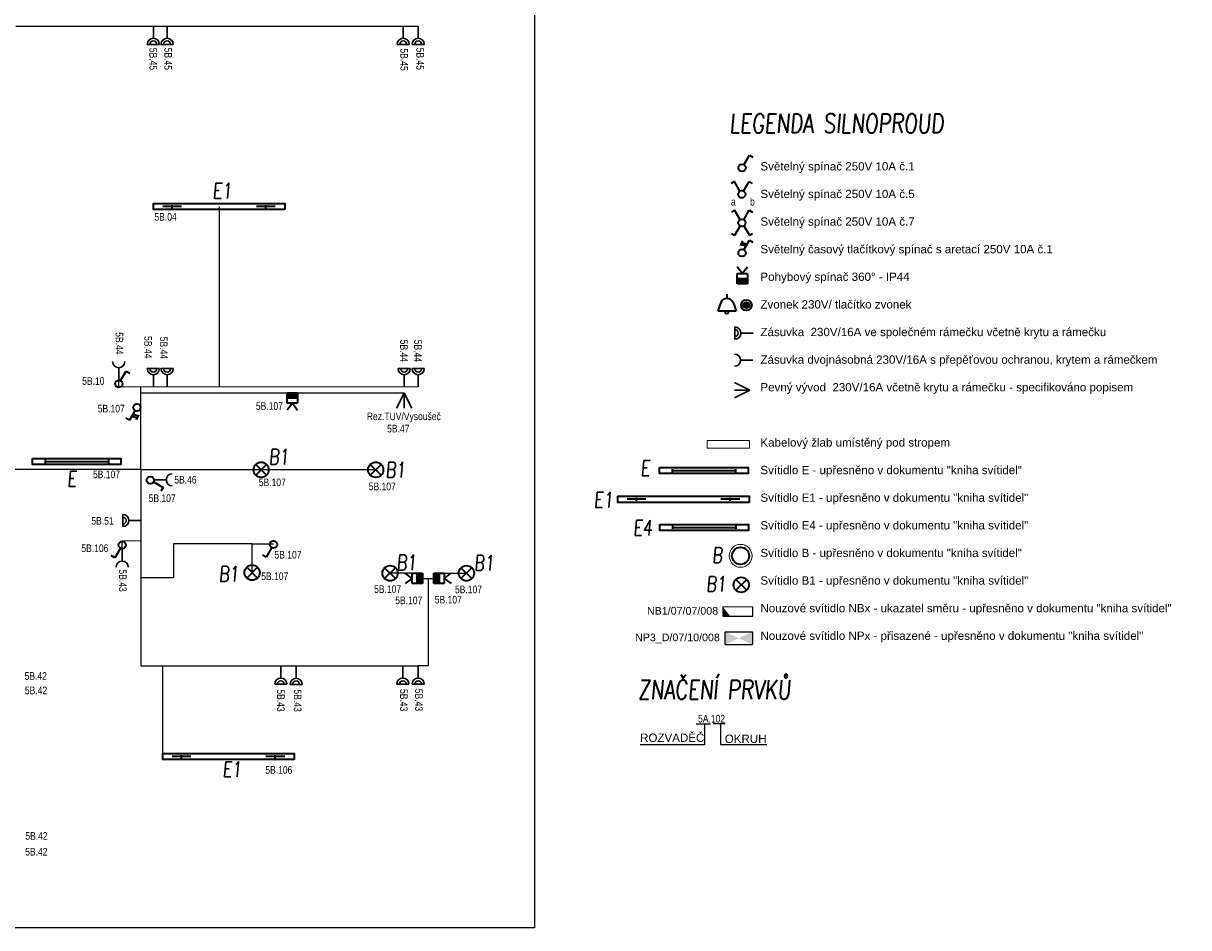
# Model space of a CAD drawing. Header units: millimetres. Extents: x 370888 to 505664, y 284292 to 447185.
# Tile 4 of 41: x 392924 to 408187, y 284292 to 296131. Entities that reach past the tile are written whole.
import ezdxf
from ezdxf.enums import TextEntityAlignment as Align

# ---------------------------------------------------------------- set-up
doc = ezdxf.new("R2010")
doc.units = ezdxf.units.MM
doc.header["$LTSCALE"] = 100
doc.layers.get('0').update_dxf_attribs({"color": 21, "linetype": 'CONTINUOUS'})
for name, color, linetype, lineweight in [('2DE_OBL', 91, 'CONTINUOUS', 35), ('2DE_OBL_L1', 91, 'CONTINUOUS', 35), ('CAT_SLN-OSV_POPIS', 7, 'CONTINUOUS', 30), ('CP_DETAL', 33, 'CONTINUOUS', 18), ('E_NOUZOVÉ+PP OSVĚTLENÍ', 60, 'CONTINUOUS', 25), ('E_SVĚTLA POPIS', 130, 'CONTINUOUS', 30), ('E_VEDENÍ SILNOPROUD', 50, 'CONTINUOUS', 25), ('E_VYPINACE', 170, 'CONTINUOUS', 35), ('E_ZÁSUVKY POPIS', 111, 'CONTINUOUS', 30), ('E_ZÁSUVKY-DVOJITE', 7, 'CONTINUOUS', 30), ('E_ZÁSUVKY.OST.+VYVODY', 11, 'CONTINUOUS', 30), ('E_ŽLABY', 40, 'CONTINUOUS', 15), ('JEDNODUCHÁ ZÁSUVKA', 1, 'CONTINUOUS', 200), ('U1 LIGHTING', 10, 'CONTINUOUS', 35)]:
    doc.layers.add(name, color=color, linetype=linetype, lineweight=lineweight)
for name, color, linetype in [('BEZPECNOSTNE SVETLA', 80, 'CONTINUOUS'), ('E_LEGENDA SILNOPROUD', 252, 'CONTINUOUS'), ('E_RÁM', 253, 'CONTINUOUS'), ('GC3_MEP_E_LV_SECURITY LIGHT', 80, 'CONTINUOUS'), ('PIKTOGRAMY', 210, 'CONTINUOUS'), ('PRIPOJKA 230V', 1, 'CONTINUOUS'), ('ŽLAB', 7, 'CONTINUOUS')]:
    doc.layers.add(name, color=color, linetype=linetype)
doc.styles.add('ARIAL', font='arial.ttf')
doc.styles.add('CP_ATTR', font='ROMANS.SHX')
doc.styles.add('CS-ROMANS', font='romans.shx', dxfattribs={"width": 0.75, "oblique": 5})
doc.styles.get("Standard").update_dxf_attribs({"font": 'arial.ttf'})
doc.styles.add('V+P_01_B3_E_FP_001$0$BLOCK', font='romans.shx', dxfattribs={"width": 0.8})

# ---------------------------------------------------------------- blocks, each defined once
blk = doc.blocks.new('A$C3423193F')
at = {"color": 1, "linetype": 'ByBlock'}
for p, q in [((80, 240), (0, 240)), ((80, 240), (160, 240)), ((80, 160), (80, 0))]:
    blk.add_line(p, q, dxfattribs=at)
for radius in [80, 45.2]:
    blk.add_arc((80, 240), radius, 180, 0, dxfattribs=at)
blk = doc.blocks.new('zasuvka_jednoducha')
at = {"color": 1, "lineweight": 30}
blk.add_line((19281, 12983), (19281, 13143), dxfattribs=at)
blk.add_arc((19281, 12903), 80, 0, 180, dxfattribs=at)
blk = doc.blocks.new('E')
at = {"layer": 'U1 LIGHTING', "style": 'CS-ROMANS', "oblique": 5, "width": 0.75}
blk.add_text('E', height=200, dxfattribs=at).set_placement((229480, 21709))
blk = doc.blocks.new('*U30')
at = {"color": 0, "linetype": 'ByBlock'}
for p, q in [((24, 249.57), (96, 374.28)), ((96, 374.28), (143.56, 346.82))]:
    blk.add_line(p, q, dxfattribs=at)
blk.add_circle((0, 208), 48, dxfattribs=at)
blk = doc.blocks.new('prepinas-svetel-jednoduchy')
at = {"layer": 'E_VYPINACE', "rotation": 89.99999999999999}
blk.add_blockref('*U30', (208, 2), dxfattribs=at)
blk = doc.blocks.new('*U24')
at = {"color": 0, "linetype": 'ByBlock'}
for p, q in [((24, 249.57), (96, 374.28)), ((96, 374.28), (143.56, 346.82))]:
    blk.add_line(p, q, dxfattribs=at)
blk.add_circle((0, 208), 48, dxfattribs=at)
blk = doc.blocks.new('tlacitko_prepinac_svetla')
at = {"layer": 'E_VYPINACE'}
for points in [[(16875, 8774), (16940, 8744)], [(16888, 8798), (16951, 8769)], [(16930, 8722), (16960, 8787)]]:
    blk.add_lwpolyline(points, dxfattribs=at)
at = {"layer": 'E_VYPINACE', "rotation": 180}
blk.add_blockref('*U24', (16937, 9090), dxfattribs=at)
blk = doc.blocks.new('2DELLI009_CZ')
for p, q in [((-0.5, 0.1), (-0.5, -0.1)), ((-0.5, 0), (0.5, 0)), ((0.5, 0.1), (0.5, -0.1))]:
    blk.add_line(p, q)
blk.add_lwpolyline([(-0.7, 0.2), (0.7, 0.2), (0.7, -0.2), (-0.7, -0.2)], close=True)
at = {"linetype": 'ByBlock', "style": 'CP_ATTR', "flags": 9}
for tag, p in [('NAME', (-0.092, -0.018)), ('GROUP', (-0.092, -0.018)), ('NUMBER', (-0.092, -0.018)), ('PRODUCER', (-0.092, -0.018)), ('ARTICLE', (-0.092, -0.018)), ('CHARACTER', (-0.092, -0.018)), ('VOLTAGE', (-0.092, -0.019)), ('WEIGHT', (-0.092, -0.018)), ('OTHER', (-0.092, -0.018)), ('PRODUCT-TYPE', (-0.092, -0.019)), ('ORDER-NO', (-0.092, -0.019)), ('POWER', (-0.092, -0.019))]:
    blk.add_attdef(tag, text='', height=0.00005, dxfattribs=at).set_placement(p, align=Align.MIDDLE_LEFT)
blk = doc.blocks.new('*U26')
at = {"color": 0, "linetype": 'ByBlock'}
for p, q in [((-96, 374.28), (-137.57, 350.28)), ((-24, 249.57), (-96, 374.28)), ((24, 249.57), (96, 374.28)), ((96, 374.28), (137.57, 350.28))]:
    blk.add_line(p, q, dxfattribs=at)
blk.add_circle((0, 208), 48, dxfattribs=at)
blk = doc.blocks.new('prepinac-dvojity-svetelny')
at = {"layer": 'E_VYPINACE'}
blk.add_blockref('*U26', (-1, -183), dxfattribs=at)
at = {"layer": 'CAT_SLN-OSV_POPIS', "width": 0.8}
for s, p in [('a', (-142, -122)), ('b', (108, -122))]:
    blk.add_text(s, height=100, dxfattribs=at).set_placement(p)
blk = doc.blocks.new('*U32', base_point=(28429, 5840))
at = {"linetype": 'ByBlock'}
blk.add_hatch(color=0, dxfattribs=at).paths.add_polyline_path([(28362, 5840), (28497, 5840), (28497, 5772), (28362, 5772)])
at = {"color": 0, "linetype": 'ByBlock'}
for p, q in [((28429, 5907), (28362, 5997)), ((28429, 5907), (28497, 5997)), ((28362, 5907), (28497, 5907)), ((28362, 5772), (28362, 5907)), ((28362, 5840), (28497, 5840)), ((28497, 5907), (28497, 5772)), ((28497, 5772), (28362, 5772))]:
    blk.add_line(p, q, dxfattribs=at)
blk = doc.blocks.new('pohybove-cidlo-svetla')
at = {"layer": 'E_VYPINACE', "rotation": 180}
blk.add_blockref('*U32', (-1, 30), dxfattribs=at)
blk = doc.blocks.new('*U28', base_point=(57391, -22719))
at = {"lineweight": 30, "ltscale": 0.1}
for p, q in [((57291, -22519), (57391, -22719)), ((57391, -22719), (57391, -22519)), ((57391, -22719), (57491, -22519))]:
    blk.add_line(p, q, dxfattribs=at)
blk = doc.blocks.new('pripojka 230V')
at = {"layer": 'PRIPOJKA 230V', "color": 1, "xscale": -1}
blk.add_blockref('*U28', (0, -2, -40), dxfattribs=at)
blk = doc.blocks.new('svetelný křížový spínač')
at = {"layer": 'E_VYPINACE', "linetype": 'ByBlock'}
for p, q in [((31, 344), (-11, 320)), ((103, 220), (31, 344)), ((151, 220), (223, 344)), ((223, 344), (264, 320)), ((31, 13), (-10, 37)), ((103, 138), (31, 13)), ((153, 141), (225, 16)), ((225, 16), (266, 40))]:
    blk.add_line(p, q, dxfattribs=at)
blk.add_circle((127, 178), 48, dxfattribs=at)
blk = doc.blocks.new('V+P_01_B3_E_FP_001$0$E-LI-35')
at = {"layer": 'E_NOUZOVÉ+PP OSVĚTLENÍ', "linetype": 'ByBlock'}
for p, q in [((-10.88, -1.92), (10.88, -1.92)), ((-10.88, -12.08), (-10.88, -1.92)), ((10.88, -1.92), (10.88, -12.08)), ((-10.88, -12.08), (10.88, -12.08))]:
    blk.add_line(p, q, dxfattribs=at)
at = {"layer": 'E_NOUZOVÉ+PP OSVĚTLENÍ'}
blk.add_solid([(-10.88, -12.08), (-10.88, -1.92), (10.88, -1.92), (10.88, -12.08)], dxfattribs=at)
at = {"layer": 'E_NOUZOVÉ+PP OSVĚTLENÍ', "style": 'V+P_01_B3_E_FP_001$0$BLOCK', "width": 0.8, "flags": 8}
for tag, p in [('DIVERS.1', (-17.93, -2.11)), ('DIVERS.2', (-16.41, -11.97))]:
    blk.add_attdef(tag, text='', height=7.25, dxfattribs=at).set_placement(p, align=Align.RIGHT)
at = {"layer": 'E_NOUZOVÉ+PP OSVĚTLENÍ', "style": 'V+P_01_B3_E_FP_001$0$BLOCK', "width": 0.8}
for tag, p, height, flags in [('BLOCKNAME', (-6.79, -1.4), 2.54, 3), ('LEISTUNG', (13.35, -11.99), 7.25, 8)]:
    blk.add_attdef(tag, p, '', height=height, dxfattribs=dict(at, flags=flags))
blk.add_attdef('STROMKREIS', text='', height=7.25, dxfattribs=at).set_placement((-11.76, -23.81), align=Align.BOTTOM_CENTER)
blk = doc.blocks.new('*U60')
at = {"layer": 'GC3_MEP_E_LV_SECURITY LIGHT', "xscale": 16.54563019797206, "yscale": 16.54563022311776, "zscale": 16.54563022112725}
blk.add_blockref('V+P_01_B3_E_FP_001$0$E-LI-35', (0, 116), dxfattribs=at)
at = {"layer": 'PIKTOGRAMY', "style": 'ARIAL'}
blk.add_attdef('PIKTOGRAM', (162, -40), '', height=100, dxfattribs=at)
blk = doc.blocks.new('*U56')
at = {"layer": 'GC3_MEP_E_LV_SECURITY LIGHT', "linetype": 'ByBlock'}
for p, q in [((135, 59), (-255, 61)), ((-255, 61), (-255, -59)), ((135, -61), (135, 59)), ((-255, -59), (135, -61))]:
    blk.add_line(p, q, dxfattribs=at)
at = {"layer": 'GC3_MEP_E_LV_SECURITY LIGHT'}
blk.add_solid([(-255, 61), (-255, -59), (-158, -60)], dxfattribs=at)
at = {"layer": 'BEZPECNOSTNE SVETLA', "style": 'ARIAL'}
blk.add_attdef('BEZ.SV', (52, -54), '', height=100, dxfattribs=at)
blk = doc.blocks.new('2DELLI018_CZ')
for p, q in [((-0.6, 0), (-0.4, 0)), ((-0.5, 0.1), (-0.5, -0.1)), ((0.4, 0), (0.6, 0)), ((0.5, 0.1), (0.5, -0.1))]:
    blk.add_line(p, q)
blk.add_lwpolyline([(-0.7, 0.2), (0.7, 0.2), (0.7, -0.2), (-0.7, -0.2)], close=True)
at = {"linetype": 'ByBlock', "style": 'CP_ATTR', "flags": 9}
for tag, p in [('NAME', (-0.092, -0.018)), ('GROUP', (-0.092, -0.018)), ('NUMBER', (-0.092, -0.018)), ('PRODUCER', (-0.092, -0.018)), ('ARTICLE', (-0.092, -0.018)), ('CHARACTER', (-0.092, -0.018)), ('VOLTAGE', (-0.092, -0.019)), ('WEIGHT', (-0.092, -0.018)), ('OTHER', (-0.092, -0.018)), ('PRODUCT-TYPE', (-0.092, -0.019)), ('ORDER-NO', (-0.092, -0.019)), ('POWER', (-0.092, -0.019))]:
    blk.add_attdef(tag, text='', height=0.00005, dxfattribs=at).set_placement(p, align=Align.MIDDLE_LEFT)
blk = doc.blocks.new('E1')
at = {"layer": 'U1 LIGHTING', "style": 'CS-ROMANS', "oblique": 5, "width": 0.75}
blk.add_text('E1', height=200, dxfattribs=at).set_placement((229480, 21709))
blk = doc.blocks.new('2DELPH010_CZ')
blk.add_ellipse((0, 0), major_axis=(-0.053, 0.053), ratio=1, start_param=3.926991, end_param=10.210176)
at = {"layer": 'CP_DETAL'}
blk.add_ellipse((0, 0), major_axis=(-0.0707, 0.0707), ratio=1, start_param=3.926991, end_param=10.210176, dxfattribs=at)
at = {"linetype": 'ByBlock', "style": 'CP_ATTR', "flags": 9}
for tag in ['NAME', 'GROUP', 'NUMBER', 'PRODUCER', 'ARTICLE', 'PRODUCT-TYPE', 'ORDER-NO', 'CHARACTER', 'POWER', 'VOLTAGE', 'WEIGHT', 'OTHER']:
    blk.add_attdef(tag, text='', height=0.00000005, dxfattribs=at).set_placement((0, 0), align=Align.MIDDLE_LEFT)
blk = doc.blocks.new('B')
at = {"layer": 'U1 LIGHTING', "style": 'CS-ROMANS', "oblique": 5, "width": 0.75}
blk.add_text('B', height=200, dxfattribs=at).set_placement((229480, 21709))
blk = doc.blocks.new('E4')
at = {"layer": 'U1 LIGHTING', "style": 'CS-ROMANS', "oblique": 5, "width": 0.75}
blk.add_text('E4', height=200, dxfattribs=at).set_placement((229480, 21709))
blk = doc.blocks.new('2DELLI_01_CZ')
for p, q in [((-0.354, 0.354), (0.354, -0.354)), ((-0.354, -0.354), (0.354, 0.354))]:
    blk.add_line(p, q)
blk.add_circle((0, 0), 0.5)
at = {"linetype": 'ByBlock', "style": 'CP_ATTR', "flags": 9}
for tag, p in [('NAME', (-0.092, -0.018)), ('GROUP', (-0.092, -0.018)), ('NUMBER', (-0.092, -0.018)), ('PRODUCER', (-0.092, -0.018)), ('ARTICLE', (-0.092, -0.018)), ('CHARACTER', (-0.092, -0.018)), ('VOLTAGE', (-0.092, -0.019)), ('WEIGHT', (-0.092, -0.018)), ('OTHER', (-0.092, -0.018)), ('PRODUCT-TYPE', (-0.092, -0.019)), ('ORDER-NO', (-0.092, -0.019)), ('POWER', (-0.092, -0.019))]:
    blk.add_attdef(tag, text='', height=0.00005, dxfattribs=at).set_placement(p, align=Align.MIDDLE_LEFT)
blk = doc.blocks.new('B1')
at = {"layer": 'U1 LIGHTING', "style": 'CS-ROMANS', "oblique": 5, "width": 0.75}
blk.add_text('B1', height=200, dxfattribs=at).set_placement((229480, 21709))
blk = doc.blocks.new('CPEL_3386')
blk.add_hatch(color=256).paths.add_polyline_path([(-0.2, 0, 1), (0.2, 0, 1)])
for radius in [0.35, 0.2]:
    blk.add_circle((0, 0), radius)
at = {"linetype": 'ByBlock', "style": 'CP_ATTR', "flags": 9}
for tag, p in [('NAME', (-0.092, -0.018)), ('GROUP', (-0.092, -0.018)), ('NUMBER', (-0.092, -0.018)), ('PRODUCER', (-0.092, -0.018)), ('ARTICLE', (-0.092, -0.018)), ('CHARACTER', (-0.092, -0.018)), ('VOLTAGE', (-0.092, -0.019)), ('WEIGHT', (-0.092, -0.018)), ('OTHER', (-0.092, -0.018)), ('PRODUCT-TYPE', (-0.092, -0.019)), ('ORDER-NO', (-0.092, -0.019)), ('POWER', (-0.092, -0.019))]:
    blk.add_attdef(tag, text='', height=0.00005, dxfattribs=at).set_placement(p, align=Align.MIDDLE_LEFT)
blk = doc.blocks.new('CPEL_1003')
for p, q in [((0, 0), (0, -0.3)), ((-0.4, -0.55), (-0.6, -1.1)), ((0.4, -0.55), (0.6, -1.1)), ((-0.6, -1.1), (0.6, -1.1))]:
    blk.add_line(p, q)
blk.add_circle((0, -1.2), 0.1)
blk.add_arc((0, -0.745), 0.445, 25.98923, 154.01077)
at = {"linetype": 'ByBlock', "style": 'CP_ATTR', "flags": 9}
for tag, p in [('NAME', (-0.092, -0.018)), ('GROUP', (-0.092, -0.018)), ('NUMBER', (-0.092, -0.018)), ('PRODUCER', (-0.092, -0.018)), ('ARTICLE', (-0.092, -0.018)), ('CHARACTER', (-0.092, -0.018)), ('VOLTAGE', (-0.092, -0.019)), ('WEIGHT', (-0.092, -0.018)), ('OTHER', (-0.092, -0.018)), ('PRODUCT-TYPE', (-0.092, -0.019)), ('ORDER-NO', (-0.092, -0.019)), ('POWER', (-0.092, -0.019))]:
    blk.add_attdef(tag, text='', height=0.00005, dxfattribs=at).set_placement(p, align=Align.MIDDLE_LEFT)
blk = doc.blocks.new('*U66')
for p, q in [((0, -50), (0, 50)), ((0, 50), (556, 50)), ((556, 50), (556, -50)), ((556, -50), (0, -50))]:
    blk.add_line(p, q)
at = {"style": 'CP_ATTR', "flags": 9}
for tag in ['NAME', 'PRODUCER', 'PRODUCT-TYPE', 'ARTICLE', 'FLOW', 'NUMBER', 'SYSTEM', 'FORM', 'SIZE', 'OTHER']:
    blk.add_attdef(tag, (0, 0), '', height=0.0001, dxfattribs=at)

msp = doc.modelspace()

# ---------------------------------------------------------------- linework, layer by layer
at = {"layer": 'E_LEGENDA SILNOPROUD'}
for points in [[(401846, 286958), (401846, 286687), (401001, 286687)], [(401738, 286960), (401926, 286960)], [(401957, 286963), (402117, 286963)], [(402053, 286963), (402053, 286690), (402661, 286690)]]:
    msp.add_lwpolyline(points, dxfattribs=at)
at = {"layer": 'E_RÁM', "color": 252, "true_color": 0x939598}
msp.add_lwpolyline([(399617, 284292), (373037, 284292), (373037, 307972), (399617, 307972)], close=True, dxfattribs=at)
at = {"layer": 'E_VEDENÍ SILNOPROUD'}
for p, q in [((392827, 296095), (398097, 296095)), ((395487, 293732), (395487, 291370)), ((394174, 291370), (394174, 291459)), ((398096, 291370), (394174, 291369)), ((394464, 290286), (394464, 291370)), ((394464, 291295), (397912, 291294)), ((379069, 290285), (394464, 290295)), ((394464, 290295), (394464, 287719)), ((397539, 290286), (394464, 290286)), ((394219, 289357), (394461, 289361)), ((394219, 289252), (394219, 289357)), ((395920, 289319), (394889, 289319)), ((394889, 289319), (394889, 288870)), ((395920, 288940), (395920, 289319)), ((395920, 289319), (396200, 289317)), ((394889, 288870), (394464, 288870)), ((398152, 288932), (397727, 288932)), ((398152, 288932), (398152, 288865)), ((398227, 288865), (398227, 288865)), ((398227, 288865), (398227, 287719)), ((398302, 288932), (398727, 288932)), ((398302, 288932), (398302, 288865)), ((394464, 287719), (398096, 287719)), ((394750, 286532), (394750, 287719)), ((398227, 287719), (398096, 287719))]:
    msp.add_line(p, q, dxfattribs=at)
msp.add_lwpolyline([(398152, 288865), (398302, 288865)], dxfattribs=at)

# ---------------------------------------------------------------- block references
for p in [(165924, 272130), (170918, 268084), (166053, 264556)]:
    msp.add_blockref('E1', p)
at = {"layer": '2DE_OBL', "xscale": 1228.571428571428, "yscale": 200, "zscale": 1000, "rotation": 180}
for p in [(395487, 293732), (401569, 289900), (395610, 286532)]:
    msp.add_blockref('2DELLI018_CZ', p, dxfattribs=at)
at = {"layer": '2DE_OBL'}
for name, p, xscale, yscale, zscale in [('2DELLI_01_CZ', (396039, 290286), 200, 200, 100), ('2DELLI_01_CZ', (397539, 290286), 200, 200, 100), ('2DELPH010_CZ', (402318, 289160), 1500, 1500, 252.5252525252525), ('2DELLI_01_CZ', (395920, 288940), 200, 200, 100), ('2DELLI_01_CZ', (397727, 288932), 200, 200, 100), ('2DELLI_01_CZ', (398727, 288932), 200, 200, 100), ('2DELLI_01_CZ', (402327, 288780), 200, 200, 100)]:
    msp.add_blockref(name, p, dxfattribs=dict(at, xscale=xscale, yscale=yscale, zscale=zscale))
at = {"layer": '2DE_OBL_L1', "xscale": 828.5714285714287, "yscale": 200, "zscale": 1000}
for p in [(393623, 290395), (401837, 290276), (401841, 289532)]:
    msp.add_blockref('2DELLI009_CZ', p, dxfattribs=at)
at = {"layer": 'E_NOUZOVÉ+PP OSVĚTLENÍ'}
ref = msp.add_blockref('*U56', (402342, 288429), dxfattribs=at)
ref.add_attrib('BEZ.SV', 'NB1/07/07/008', (401092, 288390), dxfattribs={"layer": 'BEZPECNOSTNE SVETLA', "height": 100, "style": 'ARIAL'})
ref = msp.add_blockref('*U60', (402294, 288081), dxfattribs=at)
ref.add_attrib('PIKTOGRAM', 'NP3_D/07/10/008', (400936, 288042), dxfattribs={"layer": 'PIKTOGRAMY', "height": 100, "style": 'ARIAL'})
at = {"layer": 'E_VYPINACE'}
for name, p, rotation in [('prepinas-svetel-jednoduchy', (402335, 294238), 270), ('tlacitko_prepinac_svetla', (419274, 302007), 180), ('pohybove-cidlo-svetla', (402338, 292818), 180), ('prepinas-svetel-jednoduchy', (394172, 291412), 270), ('prepinas-svetel-jednoduchy', (394222, 289301), 89.99999999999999), ('prepinas-svetel-jednoduchy', (396202, 289307), 89.99999999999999)]:
    msp.add_blockref(name, p, dxfattribs=dict(at, rotation=rotation))
for name, p in [('prepinac-dvojity-svetelny', (402334, 293867)), ('svetelný křížový spínač', (402209, 293340))]:
    msp.add_blockref(name, p, dxfattribs=at)
at = {"layer": 'E_VYPINACE', "xscale": 200, "yscale": 200, "zscale": 200}
for name, p in [('CPEL_1003', (402139, 292587)), ('CPEL_3386', (402394, 292441))]:
    msp.add_blockref(name, p, dxfattribs=at)
at = {"layer": 'E_ZÁSUVKY-DVOJITE'}
for p, rotation in [((394707, 296095), 180), ((402482, 291996), 90)]:
    msp.add_blockref('A$C3423193F', p, dxfattribs=dict(at, rotation=rotation))
at = {"layer": 'E_ZÁSUVKY-DVOJITE', "xscale": -1}
for p, rotation in [((394727, 296095), 180), ((397819, 296095), 180), ((398016, 296095), 180), ((394467, 289702), 89.99999999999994), ((396216, 287719), 180), ((397815, 287719), 180), ((398016, 287719), 180), ((396417, 287717), 180)]:
    msp.add_blockref('A$C3423193F', p, dxfattribs=dict(at, rotation=rotation))
at = {"layer": 'E_ZÁSUVKY-DVOJITE'}
for p in [(394547, 291370), (394727, 291370), (397832, 291370), (398016, 291370)]:
    msp.add_blockref('A$C3423193F', p, dxfattribs=at)
at = {"layer": 'E_ZÁSUVKY.OST.+VYVODY', "color": 1}
for p, rotation in [((413454, 304605), 180), ((407778, 270874), 89.99999999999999)]:
    msp.add_blockref('zasuvka_jednoducha', p, dxfattribs=dict(at, rotation=rotation))
for name, p in [('tlacitko_prepinac_svetla', (377475, 282220)), ('zasuvka_jednoducha', (374938, 276108))]:
    msp.add_blockref(name, p, dxfattribs=at)
at = {"layer": 'E_ŽLABY', "rotation": 180}
msp.add_blockref('*U66', (402436, 290620), dxfattribs=at)
at = {"layer": 'E_ŽLABY'}
for name, p in [('B1', (166660, 268648)), ('B1', (168189, 268477)), ('E4', (171431, 267718)), ('B', (172466, 267361)), ('B1', (168333, 267262)), ('B1', (169347, 267258)), ('B1', (166006, 267114)), ('B1', (172388, 266982))]:
    msp.add_blockref(name, p, dxfattribs=at)
at = {"layer": 'JEDNODUCHÁ ZÁSUVKA', "color": 1, "rotation": 270}
msp.add_blockref('zasuvka_jednoducha', (389336, 311002), dxfattribs=at)
at = {"layer": 'U1 LIGHTING'}
for p in [(171528, 268499), (164019, 268359)]:
    msp.add_blockref('E', p, dxfattribs=at)
at = {"layer": 'ŽLAB'}
for name, p, rotation in [('pripojka 230V', (402438, 291328), 90), ('pripojka 230V', (397911, 291289), 180), ('prepinas-svetel-jednoduchy', (394587, 290153), 180), ('pohybove-cidlo-svetla', (398054, 288864), 269.9999999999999), ('pohybove-cidlo-svetla', (398399, 288865), 89.99999999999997)]:
    msp.add_blockref(name, p, dxfattribs=dict(at, rotation=rotation))
msp.add_blockref('pohybove-cidlo-svetla', (396450, 291195), dxfattribs=at)

# ---------------------------------------------------------------- texts
at = {"layer": 'E_LEGENDA SILNOPROUD', "style": 'CS-ROMANS', "oblique": 5, "width": 0.75}
for s, p in [('LEGENDA SILNOPROUD', (402172, 294696)), ('ZNAČENÍ PRVKŮ', (400974, 287283))]:
    msp.add_text(s, height=250, dxfattribs=at).set_placement(p)
at = {"layer": 'E_LEGENDA SILNOPROUD', "attachment_point": 1}
for s, insert, char_height in [('Světelný spínač 250V 10A č.1\\P\\PSvětelný spínač 250V 10A č.5\\P\\PSvětelný spínač 250V 10A č.7\\P\\PSvětelný časový tlačítkový spínač s aretací 250V 10A č.1\\P\\PPohybový spínač 360° - IP44\\P\\PZvonek 230V/ tlačítko zvonek\\P\\PZásuvka  230V/16A ve společném rámečku včetně krytu a rámečku\\P\\PZásuvka dvojnásobná 230V/16A s přepěťovou ochranou, krytem a rámečkem\\P\\PPevný vývod  230V/16A včetně krytu a rámečku - specifikováno popisem\\P\\P \\P\\PKabelový žlab umístěný pod stropem \\P\\PSvítidlo E - upřesněno v dokumentu "kniha svítidel"\\P\\PSvítidlo E1 - upřesněno v dokumentu "kniha svítidel"\\P\\PSvítidlo E4 - upřesněno v dokumentu "kniha svítidel"\\P\\PSvítidlo B - upřesněno v dokumentu "kniha svítidel"\\P\\PSvítidlo B1 - upřesněno v dokumentu "kniha svítidel"\\P\\PNouzové svítidlo NBx - ukazatel směru - upřesněno v dokumentu "kniha svítidel"\\P\\PNouzové svítidlo NPx - přisazené - upřesněno v dokumentu "kniha svítidel"', (402578, 294313), 108.42), ('ROZVADĚČ', (401002, 286833), 108.4), ('OKRUH', (402111, 286819), 108.4)]:
    msp.add_mtext_dynamic_manual_height_columns(s, width=9809.65, gutter_width=12.5, heights=[0], dxfattribs=dict(at, insert=insert, char_height=char_height))
at = {"layer": 'E_SVĚTLA POPIS', "width": 0.8}
for s, p in [('5B.04', (394641, 293547)), ('5B.10', (393695, 291398)), ('5B.107', (393898, 291037)), ('5B.107', (395970, 291071)), ('5B.107', (393836, 290176)), ('5B.107', (396008, 290072)), ('5B.107', (397448, 290018)), ('5B.107', (394565, 289864)), ('5B.106', (393684, 289210)), ('5B.107', (396213, 289124)), ('5B.107', (396040, 288843)), ('5B.107', (397518, 288674)), ('5B.107', (398313, 288536)), ('5B.107', (398577, 288670)), ('5B.107', (397795, 288527)), ('5B.106', (396093, 286307))]:
    msp.add_text(s, height=100, dxfattribs=at).set_placement(p)
at = {"layer": 'E_ZÁSUVKY POPIS', "width": 0.8}
for s, p in [('5B.45', (394771, 295812)), ('5B.45', (398072, 295812)), ('5B.45', (394576, 295810)), ('5B.45', (397862, 295802)), ('5B.44', (394132, 292087)), ('5B.44', (394508, 292036)), ('5B.44', (394713, 292028)), ('5B.44', (397859, 291989)), ('5B.44', (398042, 291989)), ('5B.43', (394177, 288982)), ('5B.43', (397858, 287417)), ('5B.43', (398055, 287419)), ('5B.43', (396247, 287412)), ('5B.43', (396467, 287410))]:
    msp.add_text(s, height=100, rotation=270, dxfattribs=at).set_placement(p)
for s, p in [('Rez.TUV/Vysoušeč', (397423, 290936)), ('5B.47', (397689, 290775)), ('5B.46', (394901, 290106)), ('5B.51', (393815, 289568)), ('5B.42', (392940, 287537)), ('5B.42', (392944, 287348)), (' 5A.102', (401730, 286978)), ('5B.42', (392950, 285443)), ('5B.42', (392948, 285236))]:
    msp.add_text(s, height=100, dxfattribs=at).set_placement(p)

doc.saveas('drawing.dxf')
